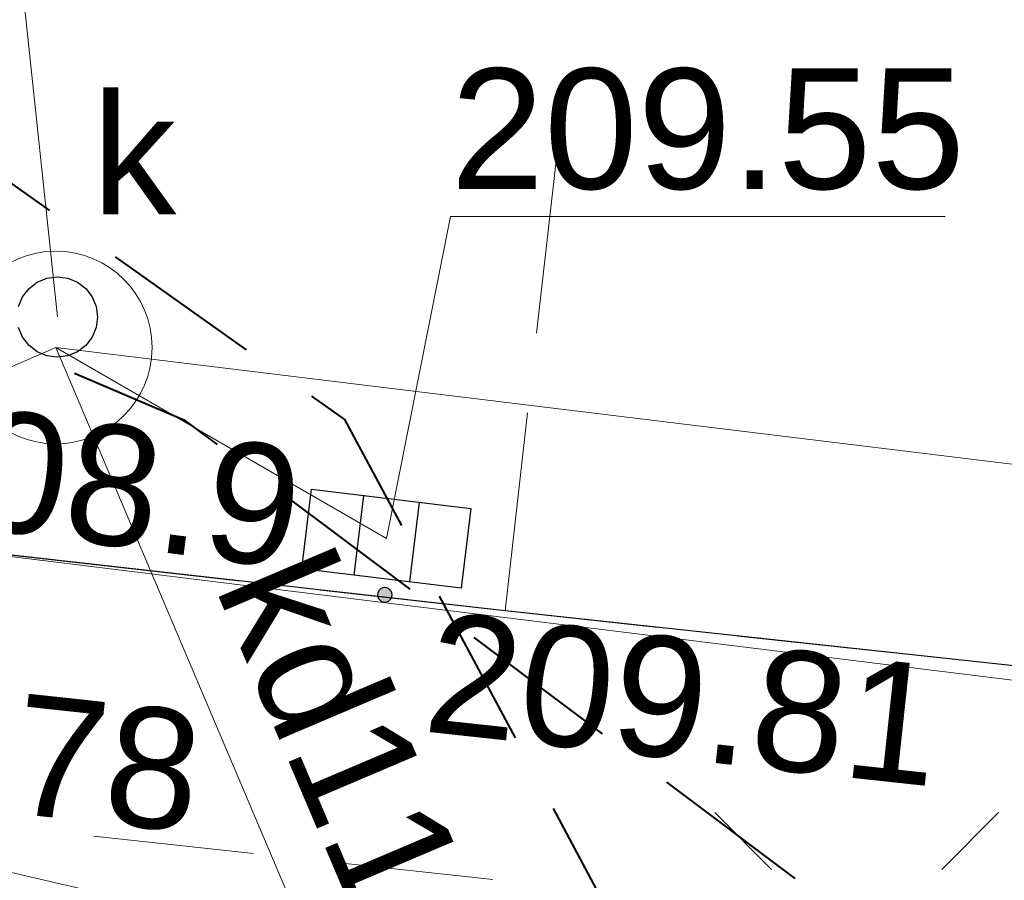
# Model space of a CAD drawing. Header units: metres. Extents: x 7419414 to 7419803, y 5549484 to 5549731.
# Tile 64 of 102: x 7419600.46 to 7419606.59, y 5549579.61 to 5549584.97. Entities that reach past the tile are written whole.
import ezdxf
from ezdxf.enums import TextEntityAlignment as Align

# ---------------------------------------------------------------- set-up
doc = ezdxf.new("R2010")
doc.units = ezdxf.units.M
doc.header["$MEASUREMENT"] = 0
doc.layers.get('0').update_dxf_attribs({"color": 250})
for name, color, linetype, lineweight in [('EGBJ', 7, 'Continuous', 13), ('GUPPRZ_O', 7, 'Continuous', 13), ('LINIE ROZGRANICZAJĄCE MPZP', 212, 'Continuous', 0), ('OTKJ', 7, 'Continuous', 13), ('OTKK', 7, 'Continuous', 30), ('OTRS_O', 7, 'Continuous', 13), ('OTZT', 7, 'Continuous', 13), ('SUEP', 1, 'Continuous', 13), ('SUKP', 36, 'Continuous', 13), ('SUKP_O', 36, 'Continuous', 13), ('SUPK', 7, 'Continuous', 13), ('SUPW_O', 7, 'Continuous', 13)]:
    doc.layers.add(name, color=color, linetype=linetype, lineweight=lineweight)
doc.styles.add('Arial', font='arial.ttf')

msp = doc.modelspace()

# ---------------------------------------------------------------- hatches: boundary and pattern name
at = {"linetype": 'Continuous'}
msp.add_hatch(color=0, dxfattribs=at).paths.add_polyline_path([(7419602.73, 5549581.345), (7419602.7184, 5549581.3465), (7419602.7075, 5549581.351), (7419602.6982, 5549581.3582), (7419602.691, 5549581.3675), (7419602.6865, 5549581.3784), (7419602.685, 5549581.39), (7419602.6865, 5549581.4016), (7419602.691, 5549581.4125), (7419602.6982, 5549581.4218), (7419602.7075, 5549581.429), (7419602.7184, 5549581.4335), (7419602.73, 5549581.435), (7419602.7416, 5549581.4335), (7419602.7525, 5549581.429), (7419602.7618, 5549581.4218), (7419602.769, 5549581.4125), (7419602.7735, 5549581.4016), (7419602.775, 5549581.39), (7419602.7735, 5549581.3784), (7419602.769, 5549581.3675), (7419602.7618, 5549581.3582), (7419602.7525, 5549581.351), (7419602.7416, 5549581.3465)])

# ---------------------------------------------------------------- linework, layer by layer
at = {"color": 0, "linetype": 'Continuous'}
for p, q in [((7419602.5965, 5549582.0093), (7419602.5361, 5549581.513)), ((7419602.9439, 5549581.967), (7419602.8835, 5549581.4707)), ((7419604.7861, 5549580.0339), (7419605.1397, 5549579.6803)), ((7419606.5539, 5549580.0339), (7419606.2003, 5549579.6803))]:
    msp.add_line(p, q, dxfattribs=at)
at = {"color": 0, "linetype": 'Continuous', "flags": 128}
msp.add_lwpolyline([(7419600.4485, 5549583.1847), (7419600.4735, 5549583.245), (7419600.5132, 5549583.2968), (7419600.565, 5549583.3365), (7419600.6253, 5549583.3615), (7419600.69, 5549583.37), (7419600.69, 5549583.37), (7419600.7547, 5549583.3615), (7419600.815, 5549583.3365), (7419600.8668, 5549583.2968), (7419600.9065, 5549583.245), (7419600.9315, 5549583.1847), (7419600.94, 5549583.12), (7419600.9315, 5549583.0553), (7419600.9065, 5549582.995), (7419600.8668, 5549582.9432), (7419600.815, 5549582.9035), (7419600.7547, 5549582.8785), (7419600.69, 5549582.87), (7419600.6253, 5549582.8785), (7419600.565, 5549582.9035), (7419600.5132, 5549582.9432), (7419600.4735, 5549582.995), (7419600.4485, 5549583.0553)], dxfattribs=at)
for points in [[(7419602.2739, 5549582.0486), (7419603.2665, 5549581.9278), (7419603.2061, 5549581.4314), (7419602.2135, 5549581.5522), (7419602.2739, 5549582.0486)], [(7419602.685, 5549581.39), (7419602.6865, 5549581.3784), (7419602.691, 5549581.3675), (7419602.6982, 5549581.3582), (7419602.7075, 5549581.351), (7419602.7184, 5549581.3465), (7419602.73, 5549581.345), (7419602.7416, 5549581.3465), (7419602.7525, 5549581.351), (7419602.7618, 5549581.3582), (7419602.769, 5549581.3675), (7419602.7735, 5549581.3784), (7419602.775, 5549581.39), (7419602.7735, 5549581.4016), (7419602.769, 5549581.4125), (7419602.7618, 5549581.4218), (7419602.7525, 5549581.429), (7419602.7416, 5549581.4335), (7419602.73, 5549581.435), (7419602.7184, 5549581.4335), (7419602.7075, 5549581.429), (7419602.6982, 5549581.4218), (7419602.691, 5549581.4125), (7419602.6865, 5549581.4016), (7419602.685, 5549581.39)]]:
    msp.add_lwpolyline(points, close=True, dxfattribs=at)
at = {"layer": 'EGBJ', "color": 250, "linetype": 'Continuous', "lineweight": 13, "flags": 128}
msp.add_lwpolyline([(7419607.2, 5549578.08), (7419602.64, 5549579.14), (7419594.61, 5549581.01), (7419593.78, 5549575.34), (7419601.22, 5549573.35), (7419605.01, 5549572.47), (7419610.7, 5549571.15), (7419611.6192, 5549577.3621), (7419607.2, 5549578.08)], close=True, dxfattribs=at)
at = {"layer": 'GUPPRZ_O', "color": 36, "linetype": 'Continuous', "lineweight": 13, "flags": 128}
for points in [[(7419600.69, 5549583.12), (7419600.48, 5549585.0958), (7419597.4, 5549585.0958)], [(7419602.74, 5549581.74), (7419603.14, 5549583.745), (7419606.22, 5549583.745)]]:
    msp.add_lwpolyline(points, dxfattribs=at)
at = {"layer": 'LINIE ROZGRANICZAJĄCE MPZP', "color": 30, "linetype": 'Continuous', "lineweight": 40}
for p, q in [((7419600.6436, 5549583.7826), (7419599.8274, 5549584.3605)), ((7419601.8677, 5549582.9157), (7419601.0516, 5549583.4936)), ((7419603.544, 5549580.5001), (7419603.0714, 5549581.3814)), ((7419604.253, 5549579.1782), (7419603.7803, 5549580.0595))]:
    msp.add_line(p, q, dxfattribs=at)
at = {"layer": 'LINIE ROZGRANICZAJĄCE MPZP', "color": 1, "linetype": 'Continuous', "lineweight": 40}
for p, q in [((7419602.0849, 5549582.0251), (7419602.8847, 5549581.4248)), ((7419603.2846, 5549581.1246), (7419604.0844, 5549580.5244)), ((7419604.4843, 5549580.2242), (7419605.2841, 5549579.624))]:
    msp.add_line(p, q, dxfattribs=at)
at = {"layer": 'LINIE ROZGRANICZAJĄCE MPZP', "color": 1, "linetype": 'Continuous', "lineweight": 40, "flags": 128}
msp.add_lwpolyline([(7419600.7961, 5549582.7709), (7419601.4778, 5549582.4807), (7419601.685, 5549582.3252)], dxfattribs=at)
at = {"layer": 'LINIE ROZGRANICZAJĄCE MPZP', "color": 30, "linetype": 'Continuous', "lineweight": 40, "flags": 128}
msp.add_lwpolyline([(7419602.835, 5549581.822), (7419602.4816, 5549582.481), (7419602.2758, 5549582.6267)], dxfattribs=at)
at = {"layer": 'OTKJ', "color": 250, "linetype": 'Continuous', "lineweight": 13}
for p, q in [((7419603.8443, 5549584.5102), (7419603.6757, 5549583.0198)), ((7419603.6757, 5549583.0198), (7419603.8443, 5549584.5102)), ((7419603.6195, 5549582.5229), (7419603.48, 5549581.29)), ((7419603.48, 5549581.29), (7419603.6195, 5549582.5229)), ((7419601.8303, 5549581.476), (7419600.3397, 5549581.644)), ((7419603.48, 5549581.29), (7419602.3271, 5549581.42)), ((7419604.4316, 5549581.1872), (7419603.48, 5549581.29)), ((7419606.42, 5549580.9723), (7419604.9287, 5549581.1335))]:
    msp.add_line(p, q, dxfattribs=at)
at = {"layer": 'OTKK', "color": 250, "linetype": 'Continuous', "lineweight": 30, "flags": 128}
msp.add_lwpolyline([(7419613.834, 5549580.1712), (7419603.48, 5549581.29), (7419598.69, 5549581.83), (7419596.04, 5549582.28), (7419592.92, 5549582.98, 1.072705), (7419592.67, 5549581.44), (7419594.61, 5549581.01)], format="xyb", dxfattribs=at)
at = {"layer": 'OTZT', "color": 250, "linetype": 'Continuous', "lineweight": 13}
for p, q in [((7419600.9178, 5549579.8873), (7419601.912, 5549579.7797)), ((7419602.4091, 5549579.7258), (7419603.4033, 5549579.6182))]:
    msp.add_line(p, q, dxfattribs=at)
at = {"layer": 'SUEP', "color": 1, "linetype": 'Continuous', "lineweight": 13, "flags": 128}
msp.add_lwpolyline([(7419613.8075, 5549579.9459), (7419607.534, 5549580.749), (7419600.347, 5549581.634), (7419599.399, 5549581.054), (7419599.179, 5549580.093), (7419597.141, 5549565.969), (7419595.31, 5549564.727), (7419594.253, 5549563.546), (7419594.11, 5549562.58)], dxfattribs=at)
at = {"layer": 'SUKP', "color": 36, "linetype": 'Continuous', "lineweight": 13}
for p, q in [((7419600.68, 5549582.93), (7419589.34, 5549578.04)), ((7419600.68, 5549582.93), (7419602.74, 5549581.74)), ((7419613.968, 5549581.3105), (7419600.68, 5549582.93)), ((7419600.68, 5549582.93), (7419602.52, 5549578.6))]:
    msp.add_line(p, q, dxfattribs=at)
at = {"layer": 'SUPK', "color": 36, "linetype": 'Continuous', "lineweight": 13, "flags": 128}
msp.add_lwpolyline([(7419600.68, 5549582.33, -1), (7419600.68, 5549583.53, -1), (7419600.68, 5549582.33)], format="xyb", dxfattribs=at)

# ---------------------------------------------------------------- texts
at = {"layer": 'GUPPRZ_O', "color": 36, "linetype": 'Continuous', "lineweight": 0, "style": 'Arial'}
msp.add_text('209.55', height=0.75, dxfattribs=at).set_placement((7419603.14, 5549583.9175))
at = {"layer": 'GUPPRZ_O', "color": 1, "linetype": 'Continuous', "lineweight": 0, "style": 'Arial'}
msp.add_text('208.9', height=0.75, rotation=352.541, dxfattribs=at).set_placement((7419599.5494, 5549581.8901))
at = {"layer": 'OTRS_O', "color": 250, "linetype": 'Continuous', "lineweight": 0, "style": 'Arial'}
for s, p in [('209.81', (7419602.9586, 5549580.5411)), ('209.78', (7419598.3508, 5549580.2536))]:
    msp.add_text(s, height=0.75, rotation=353.82024, dxfattribs=at).set_placement(p)
at = {"layer": 'SUKP_O', "color": 36, "linetype": 'Continuous', "lineweight": 0, "style": 'Arial'}
msp.add_text('kd110', height=0.75, rotation=293.023, dxfattribs=at).set_placement((7419602.2252, 5549580.129), align=Align.CENTER)
at = {"layer": 'SUPW_O', "color": 250, "linetype": 'Continuous', "lineweight": 0, "style": 'Arial'}
msp.add_text('k', height=0.75, dxfattribs=at).set_placement((7419601.43, 5549583.76), align=Align.RIGHT)

doc.saveas('drawing.dxf')
